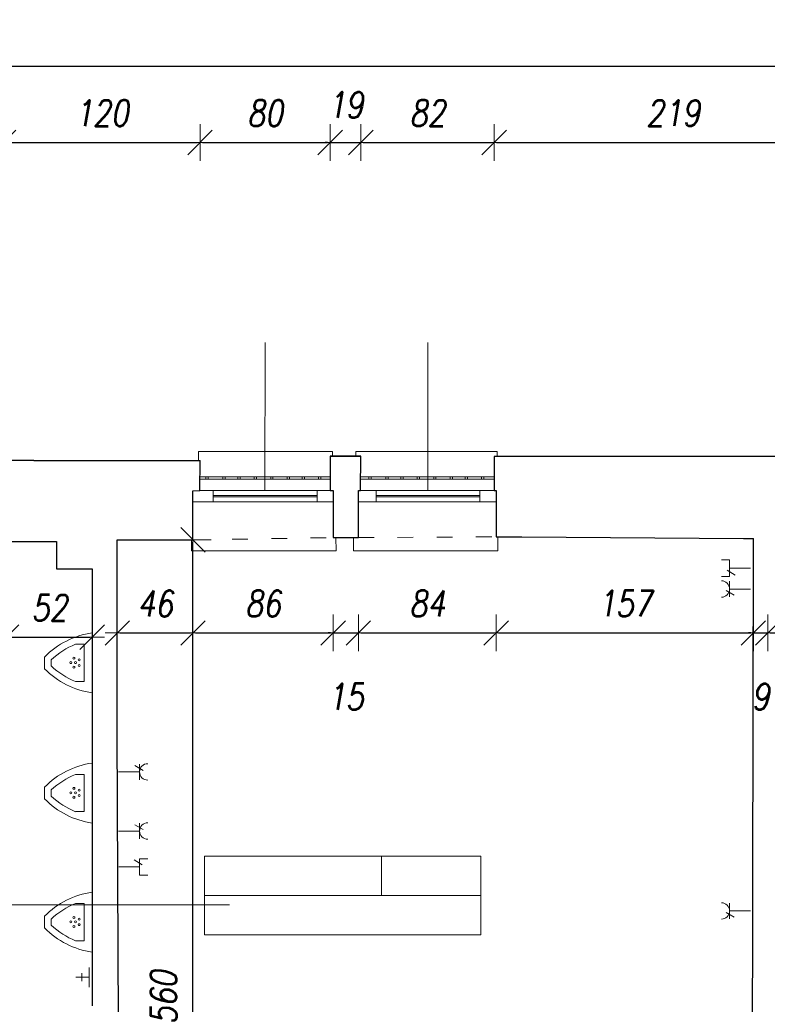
# Model space of a CAD drawing. Header units: millimetres. Extents: x -60479 to 14193, y -32440 to 949.
# Tile 32 of 68: x -43785 to -39210, y -5076 to 949. Entities that reach past the tile are written whole.
import ezdxf

# ---------------------------------------------------------------- set-up
doc = ezdxf.new("R2010")
doc.units = ezdxf.units.MM
doc.header["$LTSCALE"] = 8
doc.linetypes.add('ACAD_ISO03W100', pattern=[30, 12, -18])
doc.layers.get('Defpoints').update_dxf_attribs({"lineweight": 0})
for name, color, linetype, lineweight in [('A_DIMEN', 7, 'Continuous', 0), ('BAM_OPISY POWIERZCHNI', 40, 'Continuous', 0), ('BAM_WYPOSAŻENIE SANITARNE', 120, 'Continuous', 0), ('instalacje', 6, 'Continuous', 0), ('parter_dzwi i okna', 3, 'Continuous', 0), ('parter_kraty', 8, 'Continuous', 0), ('parter_parapet', 6, 'Continuous', 0), ('parter_podciąg', 2, 'ACAD_ISO03W100', 0), ('parter_rzut', 7, 'Continuous', 30), ('RZUT_wymiarowanie', 2, 'Continuous', 0), ('wymiarowanie', 4, 'Continuous', 0)]:
    doc.layers.add(name, color=color, linetype=linetype, lineweight=lineweight)
doc.styles.add('ROMANS1', font='romans.shx', dxfattribs={"width": 0.8, "oblique": 10})
doc.dimstyles.new('NARCH100', dxfattribs={"dimscale": 100, "dimtxt": 1.6, "dimasz": 0.15, "dimexe": 0, "dimexo": 0, "dimgap": 1, "dimtad": 1, "dimdec": 0, "dimlfac": 0.1, "dimrnd": 1, "dimdsep": 46, "dimtxsty": 'ROMANS1', "dimblk": 'wym', "dimcen": -1.5, "dimse1": 1, "dimse2": 1, "dimclrd": 4, "dimclre": 4, "dimclrt": 3, "dimadec": 0, "dimazin": 0, "dimtfac": 0.04, "dimtdec": 0, "dimtmove": 2, "dimatfit": 3, "dimldrblk": 'wym', "dimfxl": 0, "dimtolj": 1, "dimarcsym": 0})

# ---------------------------------------------------------------- blocks, each defined once
blk = doc.blocks.new('rfrfrfrff')
for p, q in [((11919.05, -210.1), (11919.05, -187.7)), ((11913.05, -196.15), (11906.64, -196.15)), ((11913.05, -210.1), (11913.05, -196.15)), ((11883.58, -205.67), (11883.58, -210.05)), ((11883.58, -214.42), (11883.58, -210.05)), ((11888.58, -207.76), (11888.58, -210.05)), ((11888.58, -212.33), (11888.58, -210.05)), ((11913.05, -209.99), (11913.05, -223.94)), ((11919.05, -209.99), (11919.05, -232.39)), ((11913.05, -223.94), (11906.64, -223.94))]:
    blk.add_line(p, q)
at = {"linetype": 'ByBlock'}
for centre in [(11903.05, -209.88), (11903.05, -209.88), (11903.05, -209.88), (11903.05, -209.88), (11903.05, -209.88), (11903.05, -209.88), (11903.05, -209.88), (11903.05, -209.88), (11903.05, -209.88), (11905.49, -206.53), (11905.49, -206.53), (11905.49, -206.53), (11905.49, -206.53), (11905.49, -206.53), (11905.49, -206.53), (11905.49, -206.53), (11905.49, -206.53), (11905.49, -206.53), (11905.49, -213.23), (11905.49, -213.23), (11905.49, -213.23), (11905.49, -213.23), (11905.49, -213.23), (11905.49, -213.23), (11905.49, -213.23), (11905.49, -213.23), (11905.49, -213.23), (11906.57, -209.88), (11906.57, -209.88), (11906.57, -209.88), (11906.57, -209.88), (11906.57, -209.88), (11906.57, -209.88), (11906.57, -209.88), (11906.57, -209.88), (11906.57, -209.88), (11909.42, -207.81), (11909.42, -207.81), (11909.42, -207.81), (11909.42, -207.81), (11909.42, -207.81), (11909.42, -207.81), (11909.42, -207.81), (11909.42, -207.81), (11909.42, -207.81), (11909.42, -211.95), (11909.42, -211.95), (11909.42, -211.95), (11909.42, -211.95), (11909.42, -211.95), (11909.42, -211.95), (11909.42, -211.95), (11909.42, -211.95), (11909.42, -211.95)]:
    blk.add_circle(centre, 0.734, dxfattribs=at)
for centre, radius, start, end in [((11927.73, -248.83), 61.74, 98.08405, 135.65302), ((11927.73, -248.83), 56.74, 111.82055, 133.6314), ((11927.73, -171.27), 56.74, 226.3686, 248.17945), ((11927.73, -171.27), 61.74, 224.34698, 261.91595)]:
    blk.add_arc(centre, radius, start, end, dxfattribs=at)
blk = doc.blocks.new('wym')
at = {"layer": 'A_DIMEN', "color": 4, "ltscale": 100}
for p, q in [((-5, -5), (5, 5)), ((0, -7.5), (0, 7.5)), ((-5, 0), (5, 0))]:
    blk.add_line(p, q, dxfattribs=at)
blk = doc.blocks.new('*D24')
at = {"layer": 'Defpoints', "color": 0, "transparency": 16777216}
for p in [(-42681.6, 197.8), (-43883.5, -1747.6), (-42681.6, -1747.6)]:
    blk.add_point(p, dxfattribs=at)
at = {"layer": 'RZUT_wymiarowanie', "color": 4, "lineweight": -2, "transparency": 16777216}
blk.add_line((-43868.5, 197.8), (-42696.6, 197.8), dxfattribs=at)
at = {"layer": 'RZUT_wymiarowanie', "color": 4, "lineweight": -2, "transparency": 16777216, "xscale": 15, "yscale": 15, "zscale": 15, "rotation": 179.9999999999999}
blk.add_blockref('wym', (-43883.5, 197.8), dxfattribs=at)
at = {"layer": 'RZUT_wymiarowanie', "color": 4, "lineweight": -2, "transparency": 16777216, "xscale": 15, "yscale": 15, "zscale": 15}
blk.add_blockref('wym', (-42681.6, 197.8), dxfattribs=at)
at = {"layer": 'RZUT_wymiarowanie', "color": 3, "transparency": 16777216, "insert": (-43282.6, 377.8), "char_height": 160, "attachment_point": 5, "style": 'ROMANS1'}
blk.add_mtext('\\A1;120', dxfattribs=at)
blk = doc.blocks.new('*D25')
at = {"layer": 'Defpoints', "color": 0, "transparency": 16777216}
for p in [(-41885.5, 197.8), (-41885.5, -1722.5), (-42681.6, -1747.6)]:
    blk.add_point(p, dxfattribs=at)
at = {"layer": 'RZUT_wymiarowanie', "color": 4, "lineweight": -2, "transparency": 16777216}
blk.add_line((-42666.6, 197.8), (-41900.5, 197.8), dxfattribs=at)
at = {"layer": 'RZUT_wymiarowanie', "color": 4, "lineweight": -2, "transparency": 16777216, "xscale": 15, "yscale": 15, "zscale": 15, "rotation": 179.9999999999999}
blk.add_blockref('wym', (-42681.6, 197.8), dxfattribs=at)
at = {"layer": 'RZUT_wymiarowanie', "color": 4, "lineweight": -2, "transparency": 16777216, "xscale": 15, "yscale": 15, "zscale": 15}
blk.add_blockref('wym', (-41885.5, 197.8), dxfattribs=at)
at = {"layer": 'RZUT_wymiarowanie', "color": 3, "transparency": 16777216, "insert": (-42283.6, 377.8), "char_height": 160, "attachment_point": 5, "style": 'ROMANS1'}
blk.add_mtext('\\A1;80', dxfattribs=at)
blk = doc.blocks.new('*D26')
at = {"layer": 'Defpoints', "color": 0, "transparency": 16777216}
for p in [(-41697.3, 197.8), (-41885.5, -1722.5), (-41697.3, -1722.5)]:
    blk.add_point(p, dxfattribs=at)
at = {"layer": 'RZUT_wymiarowanie', "color": 4, "lineweight": -2, "transparency": 16777216}
for p, q in [((-41900.5, 197.8), (-41915.5, 197.8)), ((-41885.5, 197.8), (-41697.3, 197.8)), ((-41682.3, 197.8), (-41667.3, 197.8))]:
    blk.add_line(p, q, dxfattribs=at)
at = {"layer": 'RZUT_wymiarowanie', "color": 4, "lineweight": -2, "transparency": 16777216, "xscale": 15, "yscale": 15, "zscale": 15}
for p, rotation in [((-41885.5, 197.8), 359.9999999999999), ((-41697.3, 197.8), 179.9999999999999)]:
    blk.add_blockref('wym', p, dxfattribs=dict(at, rotation=rotation))
at = {"layer": 'RZUT_wymiarowanie', "color": 3, "transparency": 16777216, "insert": (-41791.4, 427.8), "char_height": 160, "attachment_point": 5, "style": 'ROMANS1'}
blk.add_mtext('\\A1;19', dxfattribs=at)
blk = doc.blocks.new('*D27')
at = {"layer": 'Defpoints', "color": 0, "transparency": 16777216}
for p in [(-40881.7, 197.8), (-41697.3, -1722.5), (-40881.7, -1723.7)]:
    blk.add_point(p, dxfattribs=at)
at = {"layer": 'RZUT_wymiarowanie', "color": 4, "lineweight": -2, "transparency": 16777216}
blk.add_line((-41682.3, 197.8), (-40896.7, 197.8), dxfattribs=at)
at = {"layer": 'RZUT_wymiarowanie', "color": 4, "lineweight": -2, "transparency": 16777216, "xscale": 15, "yscale": 15, "zscale": 15, "rotation": 179.9999999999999}
blk.add_blockref('wym', (-41697.3, 197.8), dxfattribs=at)
at = {"layer": 'RZUT_wymiarowanie', "color": 4, "lineweight": -2, "transparency": 16777216, "xscale": 15, "yscale": 15, "zscale": 15}
blk.add_blockref('wym', (-40881.7, 197.8), dxfattribs=at)
at = {"layer": 'RZUT_wymiarowanie', "color": 3, "transparency": 16777216, "insert": (-41289.5, 377.8), "char_height": 160, "attachment_point": 5, "style": 'ROMANS1'}
blk.add_mtext('\\A1;82', dxfattribs=at)
blk = doc.blocks.new('*D28')
at = {"layer": 'Defpoints', "color": 0, "transparency": 16777216}
for p in [(-38690.9, 197.8), (-40881.7, -1723.7), (-38690.9, -1723.7)]:
    blk.add_point(p, dxfattribs=at)
at = {"layer": 'RZUT_wymiarowanie', "color": 4, "lineweight": -2, "transparency": 16777216}
blk.add_line((-40866.7, 197.8), (-38705.9, 197.8), dxfattribs=at)
at = {"layer": 'RZUT_wymiarowanie', "color": 4, "lineweight": -2, "transparency": 16777216, "xscale": 15, "yscale": 15, "zscale": 15, "rotation": 179.9999999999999}
blk.add_blockref('wym', (-40881.7, 197.8), dxfattribs=at)
at = {"layer": 'RZUT_wymiarowanie', "color": 4, "lineweight": -2, "transparency": 16777216, "xscale": 15, "yscale": 15, "zscale": 15}
blk.add_blockref('wym', (-38690.9, 197.8), dxfattribs=at)
at = {"layer": 'RZUT_wymiarowanie', "color": 3, "transparency": 16777216, "insert": (-39786.3, 377.8), "char_height": 160, "attachment_point": 5, "style": 'ROMANS1'}
blk.add_mtext('\\A1;219', dxfattribs=at)
blk = doc.blocks.new('*D119')
at = {"layer": 'Defpoints', "color": 0, "transparency": 16777216}
for p in [(-1456.7, 664.3), (-56027, -1738.3), (-1456.7, -1693.8)]:
    blk.add_point(p, dxfattribs=at)
at = {"layer": 'RZUT_wymiarowanie', "color": 4, "lineweight": -2, "transparency": 16777216}
blk.add_line((-56012, 664.3), (-1471.7, 664.3), dxfattribs=at)
at = {"layer": 'RZUT_wymiarowanie', "color": 4, "lineweight": -2, "transparency": 16777216, "xscale": 15, "yscale": 15, "zscale": 15, "rotation": 179.9999999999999}
blk.add_blockref('wym', (-56027, 664.3), dxfattribs=at)
at = {"layer": 'RZUT_wymiarowanie', "color": 4, "lineweight": -2, "transparency": 16777216, "xscale": 15, "yscale": 15, "zscale": 15}
blk.add_blockref('wym', (-1456.7, 664.3), dxfattribs=at)
at = {"layer": 'RZUT_wymiarowanie', "color": 3, "transparency": 16777216, "insert": (-28741.9, 844.3), "char_height": 160, "attachment_point": 5, "style": 'ROMANS1'}
blk.add_mtext('\\A1;5457', dxfattribs=at)
blk = doc.blocks.new('*D422')
at = {"layer": 'Defpoints', "color": 0, "transparency": 16777216}
for p in [(-43865.1, -2244), (-43341.7, -2410.2), (-43341.7, -2829.4)]:
    blk.add_point(p, dxfattribs=at)
at = {"layer": 'instalacje', "color": 4, "lineweight": -2, "transparency": 16777216}
blk.add_line((-43850.1, -2829.4), (-43356.7, -2829.4), dxfattribs=at)
at = {"layer": 'instalacje', "color": 4, "lineweight": -2, "transparency": 16777216, "xscale": 15, "yscale": 15, "zscale": 15, "rotation": 179.9999999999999}
blk.add_blockref('wym', (-43865.1, -2829.4), dxfattribs=at)
at = {"layer": 'instalacje', "color": 4, "lineweight": -2, "transparency": 16777216, "xscale": 15, "yscale": 15, "zscale": 15}
blk.add_blockref('wym', (-43341.7, -2829.4), dxfattribs=at)
at = {"layer": 'instalacje', "color": 3, "transparency": 16777216, "insert": (-43603.4, -2649.4), "char_height": 160, "attachment_point": 5, "style": 'ROMANS1'}
blk.add_mtext('\\A1;52', dxfattribs=at)
blk = doc.blocks.new('*D423')
at = {"layer": 'Defpoints', "color": 0, "transparency": 16777216}
for p in [(-43187.9, -2234), (-42725, -2234.7), (-42725, -2803.5)]:
    blk.add_point(p, dxfattribs=at)
at = {"layer": 'instalacje', "color": 4, "lineweight": -2, "transparency": 16777216}
blk.add_line((-43172.9, -2803.5), (-42740, -2803.5), dxfattribs=at)
at = {"layer": 'instalacje', "color": 4, "lineweight": -2, "transparency": 16777216, "xscale": 15, "yscale": 15, "zscale": 15, "rotation": 179.9999999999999}
blk.add_blockref('wym', (-43187.9, -2803.5), dxfattribs=at)
at = {"layer": 'instalacje', "color": 4, "lineweight": -2, "transparency": 16777216, "xscale": 15, "yscale": 15, "zscale": 15}
blk.add_blockref('wym', (-42725, -2803.5), dxfattribs=at)
at = {"layer": 'instalacje', "color": 3, "transparency": 16777216, "insert": (-42956.4, -2623.5), "char_height": 160, "attachment_point": 5, "style": 'ROMANS1'}
blk.add_mtext('\\A1;46', dxfattribs=at)
blk = doc.blocks.new('*D424')
at = {"layer": 'Defpoints', "color": 0, "transparency": 16777216}
for p in [(-41867.1, -2220.1), (-42725, -2234.7), (-41867.1, -2803.5)]:
    blk.add_point(p, dxfattribs=at)
at = {"layer": 'instalacje', "color": 4, "lineweight": -2, "transparency": 16777216}
blk.add_line((-42710, -2803.5), (-41882.1, -2803.5), dxfattribs=at)
at = {"layer": 'instalacje', "color": 4, "lineweight": -2, "transparency": 16777216, "xscale": 15, "yscale": 15, "zscale": 15, "rotation": 179.9999999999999}
blk.add_blockref('wym', (-42725, -2803.5), dxfattribs=at)
at = {"layer": 'instalacje', "color": 4, "lineweight": -2, "transparency": 16777216, "xscale": 15, "yscale": 15, "zscale": 15}
blk.add_blockref('wym', (-41867.1, -2803.5), dxfattribs=at)
at = {"layer": 'instalacje', "color": 3, "transparency": 16777216, "insert": (-42296, -2623.5), "char_height": 160, "attachment_point": 5, "style": 'ROMANS1'}
blk.add_mtext('\\A1;86', dxfattribs=at)
blk = doc.blocks.new('*D425')
at = {"layer": 'Defpoints', "color": 0, "transparency": 16777216}
for p in [(-41867.1, -2220.1), (-41712.7, -2219.8), (-41712.7, -2803.5)]:
    blk.add_point(p, dxfattribs=at)
at = {"layer": 'instalacje', "color": 4, "lineweight": -2, "transparency": 16777216}
for p, q in [((-41882.1, -2803.5), (-41897.1, -2803.5)), ((-41867.1, -2803.5), (-41712.7, -2803.5)), ((-41697.7, -2803.5), (-41682.7, -2803.5))]:
    blk.add_line(p, q, dxfattribs=at)
at = {"layer": 'instalacje', "color": 4, "lineweight": -2, "transparency": 16777216, "xscale": 15, "yscale": 15, "zscale": 15}
for p, rotation in [((-41867.1, -2803.5), 359.9999999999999), ((-41712.7, -2803.5), 179.9999999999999)]:
    blk.add_blockref('wym', p, dxfattribs=dict(at, rotation=rotation))
at = {"layer": 'instalacje', "color": 3, "transparency": 16777216, "insert": (-41789.9, -3193.5), "char_height": 160, "attachment_point": 5, "style": 'ROMANS1'}
blk.add_mtext('\\A1;15', dxfattribs=at)
blk = doc.blocks.new('*D426')
at = {"layer": 'Defpoints', "color": 0, "transparency": 16777216}
for p in [(-41712.7, -2219.8), (-40869.5, -2215.2), (-40869.5, -2803.5)]:
    blk.add_point(p, dxfattribs=at)
at = {"layer": 'instalacje', "color": 4, "lineweight": -2, "transparency": 16777216}
blk.add_line((-41697.7, -2803.5), (-40884.5, -2803.5), dxfattribs=at)
at = {"layer": 'instalacje', "color": 4, "lineweight": -2, "transparency": 16777216, "xscale": 15, "yscale": 15, "zscale": 15, "rotation": 179.9999999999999}
blk.add_blockref('wym', (-41712.7, -2803.5), dxfattribs=at)
at = {"layer": 'instalacje', "color": 4, "lineweight": -2, "transparency": 16777216, "xscale": 15, "yscale": 15, "zscale": 15}
blk.add_blockref('wym', (-40869.5, -2803.5), dxfattribs=at)
at = {"layer": 'instalacje', "color": 3, "transparency": 16777216, "insert": (-41291.1, -2623.5), "char_height": 160, "attachment_point": 5, "style": 'ROMANS1'}
blk.add_mtext('\\A1;84', dxfattribs=at)
blk = doc.blocks.new('*D308')
at = {"layer": 'Defpoints', "color": 0, "transparency": 16777216}
for p in [(-40869.5, -2215.2), (-39295.2, -2226), (-39295.2, -2803.5)]:
    blk.add_point(p, dxfattribs=at)
at = {"layer": 'instalacje', "color": 4, "lineweight": -2, "transparency": 16777216}
blk.add_line((-40854.5, -2803.5), (-39310.2, -2803.5), dxfattribs=at)
at = {"layer": 'instalacje', "color": 4, "lineweight": -2, "transparency": 16777216, "xscale": 15, "yscale": 15, "zscale": 15, "rotation": 179.9999999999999}
blk.add_blockref('wym', (-40869.5, -2803.5), dxfattribs=at)
at = {"layer": 'instalacje', "color": 4, "lineweight": -2, "transparency": 16777216, "xscale": 15, "yscale": 15, "zscale": 15}
blk.add_blockref('wym', (-39295.2, -2803.5), dxfattribs=at)
at = {"layer": 'instalacje', "color": 3, "transparency": 16777216, "insert": (-40082.4, -2623.5), "char_height": 160, "attachment_point": 5, "style": 'ROMANS1'}
blk.add_mtext('\\A1;157', dxfattribs=at)
blk = doc.blocks.new('*D309')
at = {"layer": 'Defpoints', "color": 0, "transparency": 16777216}
for p in [(-39295.2, -2226), (-39207.1, -2226.1), (-39207.1, -2803.5)]:
    blk.add_point(p, dxfattribs=at)
at = {"layer": 'instalacje', "color": 4, "lineweight": -2, "transparency": 16777216}
for p, q in [((-39310.2, -2803.5), (-39325.2, -2803.5)), ((-39295.2, -2803.5), (-39207.1, -2803.5)), ((-39192.1, -2803.5), (-39177.1, -2803.5))]:
    blk.add_line(p, q, dxfattribs=at)
at = {"layer": 'instalacje', "color": 4, "lineweight": -2, "transparency": 16777216, "xscale": 15, "yscale": 15, "zscale": 15}
for p, rotation in [((-39295.2, -2803.5), 359.9999999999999), ((-39207.1, -2803.5), 179.9999999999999)]:
    blk.add_blockref('wym', p, dxfattribs=dict(at, rotation=rotation))
at = {"layer": 'instalacje', "color": 3, "transparency": 16777216, "insert": (-39251.2, -3193.5), "char_height": 160, "attachment_point": 5, "style": 'ROMANS1'}
blk.add_mtext('\\A1;9', dxfattribs=at)
blk = doc.blocks.new('*D310')
at = {"layer": 'Defpoints', "color": 0, "transparency": 16777216}
for p in [(-39207.1, -2226.1), (-38734.4, -2226.9), (-38734.4, -2803.5)]:
    blk.add_point(p, dxfattribs=at)
at = {"layer": 'instalacje', "color": 4, "lineweight": -2, "transparency": 16777216}
blk.add_line((-39192.1, -2803.5), (-38749.4, -2803.5), dxfattribs=at)
at = {"layer": 'instalacje', "color": 4, "lineweight": -2, "transparency": 16777216, "xscale": 15, "yscale": 15, "zscale": 15, "rotation": 179.9999999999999}
blk.add_blockref('wym', (-39207.1, -2803.5), dxfattribs=at)
at = {"layer": 'instalacje', "color": 4, "lineweight": -2, "transparency": 16777216, "xscale": 15, "yscale": 15, "zscale": 15}
blk.add_blockref('wym', (-38734.4, -2803.5), dxfattribs=at)
at = {"layer": 'instalacje', "color": 3, "transparency": 16777216, "insert": (-38970.7, -2623.5), "char_height": 160, "attachment_point": 5, "style": 'ROMANS1'}
blk.add_mtext('\\A1;47', dxfattribs=at)
blk = doc.blocks.new('*D693')
at = {"layer": 'Defpoints', "color": 0, "transparency": 16777216}
for p in [(-43187.9, -2234), (-42725, -2234), (-43167.4, -7835.7)]:
    blk.add_point(p, dxfattribs=at)
at = {"layer": 'instalacje', "color": 4, "lineweight": -2, "transparency": 16777216}
blk.add_line((-42725, -7820.7), (-42725, -2249), dxfattribs=at)
at = {"layer": 'instalacje', "color": 4, "lineweight": -2, "transparency": 16777216, "xscale": 15, "yscale": 15, "zscale": 15}
for p, rotation in [((-42725, -2234), 90), ((-42725, -7835.7), 270)]:
    blk.add_blockref('wym', p, dxfattribs=dict(at, rotation=rotation))
at = {"layer": 'instalacje', "color": 3, "transparency": 16777216, "insert": (-42905, -5034.8), "char_height": 160, "attachment_point": 5, "rotation": 90, "style": 'ROMANS1'}
blk.add_mtext('\\A1;560', dxfattribs=at)

msp = doc.modelspace()

# ---------------------------------------------------------------- linework, layer by layer
at = {"layer": 'BAM_OPISY POWIERZCHNI'}
msp.add_line((-41571.4, -4170), (-41571.4, -4410), dxfattribs=at)
for points in [[(-40962.9, -4170), (-42653.5, -4170)], [(-42653.5, -4170), (-42653.5, -4410), (-40962.9, -4410), (-40962.9, -4170)], [(-42653.5, -4410), (-42653.5, -4650), (-40962.9, -4650), (-40962.9, -4410)], [(-42502, -4466.4), (-44066.2, -4466.4)]]:
    msp.add_lwpolyline(points, dxfattribs=at)
at = {"layer": 'instalacje'}
for points in [[(-39491, -2356.6), (-39440.7, -2356.6)], [(-39440.7, -2356.6), (-39440.7, -2457.1)], [(-39440.7, -2406.8), (-39312.7, -2406.8)], [(-39491, -2457.1), (-39440.7, -2457.1)], [(-39456.6, -2419.9), (-39406.9, -2449.8)], [(-39440.7, -2582.7), (-39440.7, -2486.8)], [(-39462.3, -2543.3), (-39412.6, -2573.2)], [(-39440.7, -2534.7), (-39312.7, -2534.7)], [(-43030.3, -3645), (-43080, -3615.2)], [(-43051.8, -3605.7), (-43051.8, -3701.6)], [(-43051.8, -3653.7), (-43179.8, -3653.7)], [(-43051.8, -3967.7), (-43051.8, -4063.6)], [(-43051.8, -4015.7), (-43179.8, -4015.7)], [(-43030.3, -4007), (-43080, -3977.2)], [(-43035.1, -4222.6), (-43084.8, -4192.7)], [(-43051, -4285.9), (-43051, -4185.4)], [(-43000.7, -4185.4), (-43051, -4185.4)], [(-43051, -4235.7), (-43179, -4235.7)], [(-43000.7, -4285.9), (-43051, -4285.9)], [(-39440.7, -4552.7), (-39440.7, -4456.8)], [(-39462.3, -4513.3), (-39412.6, -4543.2)], [(-39440.7, -4504.7), (-39312.7, -4504.7)], [(-43359.4, -4970.8), (-43359.4, -4850.4)], [(-43359.4, -4910.6), (-43441, -4910.6)], [(-43404.4, -4885.9), (-43404.4, -4935.4)]]:
    msp.add_lwpolyline(points, dxfattribs=at)
for centre, start, end in [((-39491, -2534.7), 270, 90), ((-43001.6, -3653.7), 90, 270), ((-43001.6, -4015.7), 90, 270), ((-39491, -4504.7), 270, 90)]:
    msp.add_arc(centre, 50.2, start, end, dxfattribs=at)
at = {"layer": 'parter_dzwi i okna'}
for points in [[(-42682.8, -1932.1), (-41885.5, -1932.1)], [(-42600.8, -2002), (-42600.8, -1932)], [(-42600.8, -1961.7), (-41965.2, -1961.7)], [(-42600.8, -1971.3), (-41965.2, -1971.3)], [(-41965.2, -2002), (-41965.2, -1932)], [(-41698.6, -1932.1), (-40876.9, -1932)], [(-41604.3, -2002), (-41604.3, -1932)], [(-41604.3, -1961.7), (-40968.8, -1961.7)], [(-41604.3, -1971.3), (-40968.8, -1971.3)], [(-40968.8, -2002), (-40968.8, -1932)], [(-42725, -2002), (-41867.1, -2002)], [(-41709.4, -2002), (-40869.5, -2002)]]:
    msp.add_lwpolyline(points, dxfattribs=at)
at = {"layer": 'parter_kraty'}
for points in [[(-41885.5, -1863.2), (-42682.4, -1863.2)], [(-41885.5, -1847.6), (-42682.3, -1847.6)], [(-42646.1, -1863.2), (-42646.1, -1847.6)], [(-42632.4, -1863.2), (-42632.4, -1847.6)], [(-42541.4, -1863.2), (-42541.4, -1847.6)], [(-42527.7, -1863.2), (-42527.7, -1847.6)], [(-42450.2, -1863.2), (-42450.2, -1847.6)], [(-42436.5, -1863.2), (-42436.5, -1847.6)], [(-42350, -1863.2), (-42350, -1847.6)], [(-42336.3, -1863.2), (-42336.3, -1847.6)], [(-42248.9, -1863.2), (-42248.9, -1847.6)], [(-42235.2, -1863.2), (-42235.2, -1847.6)], [(-42148.5, -1863.2), (-42148.5, -1847.6)], [(-42134.7, -1863.2), (-42134.7, -1847.6)], [(-42056.1, -1863.2), (-42056.1, -1847.6)], [(-42042.4, -1863.2), (-42042.4, -1847.6)], [(-41956, -1863.2), (-41956, -1847.6)], [(-41942.3, -1863.2), (-41942.3, -1847.6)], [(-40881.7, -1863.2), (-41698.2, -1863.2)], [(-40881.7, -1847.6), (-41698.1, -1847.6)], [(-41648.5, -1863.2), (-41648.5, -1847.6)], [(-41634.8, -1863.2), (-41634.8, -1847.6)], [(-41543.8, -1863.2), (-41543.8, -1847.6)], [(-41530.1, -1863.2), (-41530.1, -1847.6)], [(-41452.6, -1863.2), (-41452.6, -1847.6)], [(-41438.9, -1863.2), (-41438.9, -1847.6)], [(-41352.4, -1863.2), (-41352.4, -1847.6)], [(-41338.7, -1863.2), (-41338.7, -1847.6)], [(-41251.3, -1863.2), (-41251.3, -1847.6)], [(-41237.5, -1863.2), (-41237.5, -1847.6)], [(-41150.8, -1863.2), (-41150.8, -1847.6)], [(-41137.1, -1863.2), (-41137.1, -1847.6)], [(-41058.4, -1863.2), (-41058.4, -1847.6)], [(-41044.7, -1863.2), (-41044.7, -1847.6)], [(-40958.4, -1863.2), (-40958.4, -1847.6)], [(-40944.7, -1863.2), (-40944.7, -1847.6)]]:
    msp.add_lwpolyline(points, dxfattribs=at)
at = {"layer": 'parter_parapet'}
for points in [[(-42690.8, -1747.6), (-42690.8, -1692.7), (-41871.6, -1692.7), (-41871.6, -1722.5)], [(-41728, -1722.5), (-41728, -1693.8), (-40864, -1692.7), (-40864, -1722.5)], [(-42734.5, -2234.7), (-42734.5, -2300.5), (-41849.4, -2300.5), (-41849.6, -2220.1)], [(-41743.3, -2219.8), (-41743.3, -2300.4), (-40858.2, -2300.4), (-40858.4, -2215.2)]]:
    msp.add_lwpolyline(points, dxfattribs=at)
at = {"layer": 'parter_podciąg'}
for points in [[(-42725, -2234.7), (-41867.1, -2220.1)], [(-41712.7, -2220.1), (-40869.5, -2215.2)]]:
    msp.add_lwpolyline(points, dxfattribs=at)
at = {"layer": 'parter_rzut'}
for p, q in [((-38690.9, -1723.7), (-40881.7, -1723.7)), ((-40881.7, -1723.7), (-40881.7, -1932)), ((-43698.4, -1747.6), (-43883.5, -1747.6)), ((-40881.7, -1932), (-40869.5, -1932)), ((-40869.5, -1932), (-40869.5, -2215.2)), ((-40869.5, -2215.2), (-40711.8, -2215.2)), ((-39355.9, -2225.9), (-39295.2, -2226))]:
    msp.add_line(p, q, dxfattribs=at)
for points in [[(-41697.3, -1722.5), (-41885.5, -1722.5), (-41885.5, -1932), (-41867.1, -1932), (-41867.1, -2220.1), (-41712.7, -2219.8), (-41712.7, -1932.1), (-41698.6, -1932.1), (-41697.3, -1722.5)], [(-41885.5, -1722.5), (-41697.3, -1722.5)], [(-43698.4, -1747.6), (-42681.6, -1747.6)], [(-43187.9, -2234), (-42725, -2234.7), (-42725, -1932.9), (-42682.8, -1932.1), (-42681.6, -1747.6)], [(-40711.8, -2215.2), (-39355.9, -2225.9)], [(-39302.8, -6527.8), (-39295.2, -2226)], [(-43865.1, -2244), (-43559, -2244), (-43559, -2410.2), (-43341.7, -2410.2)], [(-43177.7, -5622.4), (-43187.9, -3416.5), (-43187.9, -2234)], [(-43341.7, -2410.2), (-43341.7, -5086.3)]]:
    msp.add_lwpolyline(points, dxfattribs=at)
at = {"layer": 'wymiarowanie'}
for points in [[(-42284.2, -1932.1), (-42283.6, -1026.7)], [(-41287.8, -1932), (-41287.2, -1026.6)]]:
    msp.add_lwpolyline(points, dxfattribs=at)

# ---------------------------------------------------------------- block references
at = {"layer": 'BAM_WYPOSAŻENIE SANITARNE', "xscale": 8.203488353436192, "yscale": 8.203488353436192, "zscale": 8.203488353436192, "rotation": 359.999988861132}
for p in [(-141119.5, -1263.5), (-141119.5, -2060.1), (-141119.5, -2849.9)]:
    msp.add_blockref('rfrfrfrff', p, dxfattribs=at)

# ---------------------------------------------------------------- dimensions: what is measured, and where the dimension line sits
at = {"layer": 'instalacje'}
dim = msp.add_linear_dim(base=(-42725, -2234), p1=(-43167.4, -7835.7), p2=(-43187.9, -2234), angle=90, dimstyle='NARCH100', dxfattribs=at)
dim.commit()
dim.dimension.update_dxf_attribs({"geometry": '*D693', "text_midpoint": (-42905, -5034.8)})
for base, p1, p2, picture, middle in [((-41867.1, -2803.5), (-42725, -2234.7), (-41867.1, -2220.1), '*D424', (-42296, -2623.5)), ((-41712.7, -2803.5), (-41867.1, -2220.1), (-41712.7, -2219.8), '*D425', (-41789.9, -3193.5)), ((-40869.5, -2803.5), (-41712.7, -2219.8), (-40869.5, -2215.2), '*D426', (-41291.1, -2623.5)), ((-39295.2, -2803.5), (-40869.5, -2215.2), (-39295.2, -2226), '*D308', (-40082.4, -2623.5)), ((-39207.1, -2803.5), (-39295.2, -2226), (-39207.1, -2226.1), '*D309', (-39251.2, -3193.5)), ((-38734.4, -2803.5), (-39207.1, -2226.1), (-38734.4, -2226.9), '*D310', (-38970.7, -2623.5)), ((-43341.7, -2829.4), (-43865.1, -2244), (-43341.7, -2410.2), '*D422', (-43603.4, -2649.4)), ((-42725, -2803.5), (-43187.9, -2234), (-42725, -2234.7), '*D423', (-42956.4, -2623.5))]:
    dim = msp.add_linear_dim(base=base, p1=p1, p2=p2, dimstyle='NARCH100', dxfattribs=at)
    dim.commit()
    dim.dimension.update_dxf_attribs({"geometry": picture, "text_midpoint": middle})
at = {"layer": 'RZUT_wymiarowanie'}
for base, p1, p2, picture, middle in [((-1456.7, 664.3), (-56027, -1738.3), (-1456.7, -1693.8), '*D119', (-28741.9, 844.3)), ((-42681.6, 197.8), (-43883.5, -1747.6), (-42681.6, -1747.6), '*D24', (-43282.6, 377.8)), ((-41885.5, 197.8), (-42681.6, -1747.6), (-41885.5, -1722.5), '*D25', (-42283.6, 377.8)), ((-41697.3, 197.8), (-41885.5, -1722.5), (-41697.3, -1722.5), '*D26', (-41791.4, 427.8)), ((-40881.7, 197.8), (-41697.3, -1722.5), (-40881.7, -1723.7), '*D27', (-41289.5, 377.8)), ((-38690.9, 197.8), (-40881.7, -1723.7), (-38690.9, -1723.7), '*D28', (-39786.3, 377.8))]:
    dim = msp.add_linear_dim(base=base, p1=p1, p2=p2, dimstyle='NARCH100', dxfattribs=at)
    dim.commit()
    dim.dimension.update_dxf_attribs({"geometry": picture, "text_midpoint": middle})

doc.saveas('drawing.dxf')
